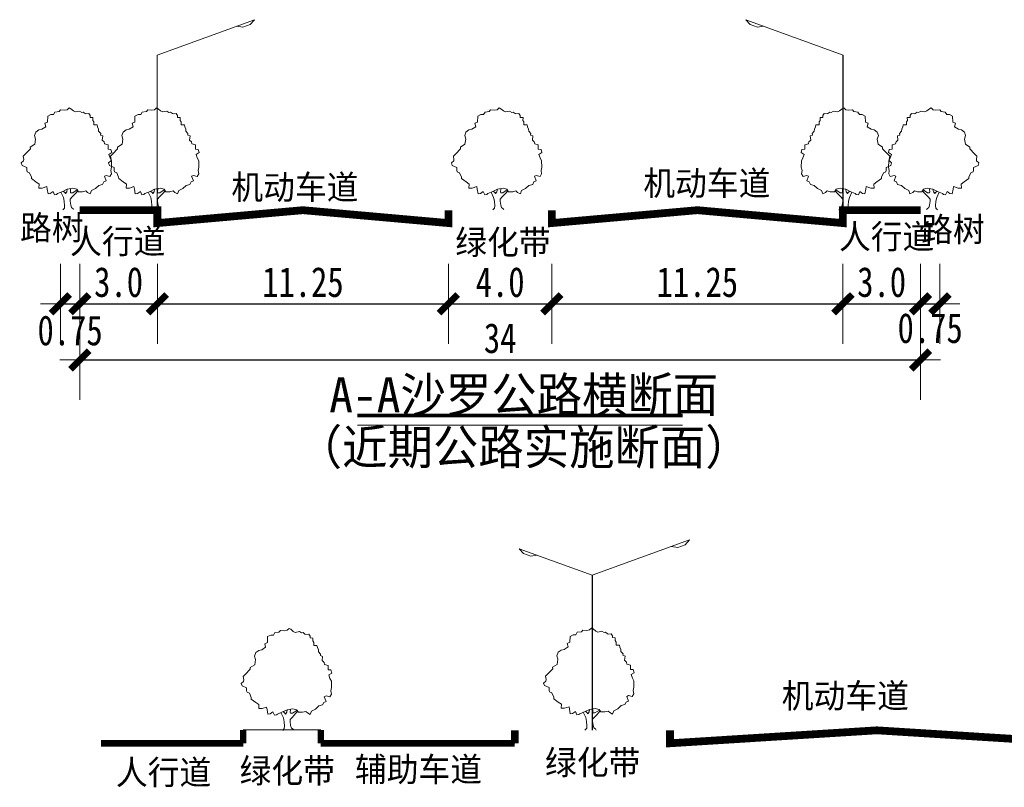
# Model space of a CAD drawing. Header units: millimetres. Extents: x 38389465 to 38395088, y 2473666 to 2480744.
# Tile 195 of 256: x 38390737 to 38390885, y 2479713 to 2479829. Entities that reach past the tile are written whole.
import ezdxf
from ezdxf.enums import TextEntityAlignment as Align

# ---------------------------------------------------------------- set-up
doc = ezdxf.new("R2010")
doc.units = ezdxf.units.MM
doc.header["$LTSCALE"] = 2
doc.layers.get('0').update_dxf_attribs({"linetype": 'CONTINUOUS', "lineweight": 9})
doc.layers.get('Defpoints').update_dxf_attribs({"linetype": 'CONTINUOUS', "lineweight": 9})
doc.layers.add('DM-横断面', color=7, linetype='CONTINUOUS', lineweight=9)
doc.layers.add('图例', color=3, linetype='CONTINUOUS')
doc.styles.add('DIMST', font='txt', dxfattribs={"width": 0.8})
doc.dimstyles.new('ISO-25', dxfattribs={"dimtxt": 3.5, "dimasz": 2.5, "dimexe": 1.25, "dimexo": 0.625, "dimtad": 1, "dimtxsty": 'Standard', "dimblk": 'ARCHTICK', "dimcen": 2.5, "dimadec": 0, "dimazin": 0, "dimtfac": 1, "dimtmove": 0, "dimatfit": 3, "dimfxl": 0, "dimarcsym": 0})

# ---------------------------------------------------------------- blocks, each defined once
blk = doc.blocks.new('路灯')
for p, q in [((-0.008, 5.999), (3.751, 7.367)), ((3.751, 7.367), (3.585, 7.179)), ((-2.827, 7.025), (-0.008, 5.999)), ((-2.662, 6.837), (-2.827, 7.025)), ((3.304, 7.076), (3.056, 7.114)), ((3.585, 7.179), (3.304, 7.076)), ((-2.38, 6.734), (-2.662, 6.837)), ((-2.133, 6.772), (-2.38, 6.734))]:
    blk.add_line(p, q)
at = {"const_width": 0.05}
blk.add_lwpolyline([(-0.008, 0), (-0.008, 5.999)], dxfattribs=at)
at = {"color": 0}
blk.add_lwpolyline([(-1.372, 2.884), (-1.325, 3.022), (-1.208, 3.102), (-1.09, 3.131), (-0.942, 3.23), (-0.974, 3.359), (-0.876, 3.408), (-0.866, 3.635), (-0.741, 3.695), (-0.642, 3.696), (-0.584, 3.795), (-0.427, 3.815), (-0.369, 3.875), (-0.22, 3.865), (-0.113, 3.885), (-0.035, 3.956), (0.027, 3.926), (0.126, 3.839), (0.205, 3.801), (0.362, 3.83), (0.449, 3.783), (0.508, 3.792), (0.579, 3.733), (0.607, 3.725), (0.725, 3.735), (0.776, 3.656), (0.777, 3.589), (0.883, 3.579), (0.876, 3.472), (0.915, 3.413), (0.916, 3.295), (1.043, 3.296), (1.063, 3.218), (1.095, 3.128), (1.104, 3.05), (1.183, 2.963), (1.175, 2.904), (1.262, 2.874), (1.244, 2.708), (1.315, 2.639), (1.335, 2.56), (1.473, 2.522), (1.474, 2.356), (1.581, 2.346), (1.613, 2.228), (1.495, 2.16), (1.544, 2.02), (1.604, 1.914), (1.606, 1.666), (1.579, 1.54), (1.599, 1.411), (1.541, 1.304), (1.392, 1.342), (1.325, 1.31), (1.394, 1.134), (1.307, 1.094), (1.257, 0.995), (1.112, 0.955), (0.983, 0.836), (0.827, 0.756), (0.78, 0.63), (0.67, 0.688), (0.611, 0.746), (0.485, 0.714), (0.327, 0.713), (0.256, 0.811), (0.11, 0.849), (-0.109, 0.808), (-0.285, 0.728), (-0.481, 0.639), (-0.52, 0.608), (-0.598, 0.599), (-0.658, 0.725), (-0.764, 0.645), (-0.854, 0.636), (-0.884, 0.813), (-0.904, 0.911), (-1.081, 0.851), (-1.21, 0.858), (-1.2, 1.007), (-1.318, 1.093), (-1.496, 1.221), (-1.497, 1.28), (-1.568, 1.445), (-1.656, 1.484), (-1.676, 1.543), (-1.676, 1.652), (-1.854, 1.729), (-1.886, 1.827), (-1.796, 1.907), (-1.788, 1.966), (-1.809, 2.095), (-1.72, 2.182), (-1.536, 2.372), (-1.537, 2.439), (-1.361, 2.55), (-1.331, 2.747)], close=True, dxfattribs=at)
for points in [[(-0.254, 0.728), (-0.206, 0.681), (-0.175, 0.642), (-0.128, 0.709), (-0.109, 0.808)], [(0.02, 0.809), (0.01, 0.711), (0.022, 0.671), (0.1, 0.672), (0.268, 0.783)], [(-0.29, 0), (-0.221, 0.08), (-0.21, 0.17), (-0.223, 0.346), (-0.252, 0.492), (-0.352, 0.699)], [(0.151, 0), (0.116, 0.054), (0.057, 0.102), (0.025, 0.2), (0.004, 0.348), (0.004, 0.427), (0.082, 0.515), (0.179, 0.614), (0.218, 0.664), (0.296, 0.752)]]:
    blk.add_lwpolyline(points, dxfattribs=at)
blk = doc.blocks.new('道路树')
at = {"color": 0}
blk.add_lwpolyline([(-1.372, 2.884), (-1.325, 3.022), (-1.208, 3.102), (-1.09, 3.131), (-0.942, 3.23), (-0.974, 3.359), (-0.876, 3.408), (-0.866, 3.635), (-0.741, 3.695), (-0.642, 3.696), (-0.584, 3.795), (-0.427, 3.815), (-0.369, 3.875), (-0.22, 3.865), (-0.113, 3.885), (-0.035, 3.956), (0.027, 3.926), (0.126, 3.839), (0.205, 3.801), (0.362, 3.83), (0.449, 3.783), (0.508, 3.792), (0.579, 3.733), (0.607, 3.725), (0.725, 3.735), (0.776, 3.656), (0.777, 3.589), (0.883, 3.579), (0.876, 3.472), (0.915, 3.413), (0.916, 3.295), (1.043, 3.296), (1.063, 3.218), (1.095, 3.128), (1.104, 3.05), (1.183, 2.963), (1.175, 2.904), (1.262, 2.874), (1.244, 2.708), (1.315, 2.639), (1.335, 2.56), (1.473, 2.522), (1.474, 2.356), (1.581, 2.346), (1.613, 2.228), (1.495, 2.16), (1.544, 2.02), (1.604, 1.914), (1.606, 1.666), (1.579, 1.54), (1.599, 1.411), (1.541, 1.304), (1.392, 1.342), (1.325, 1.31), (1.394, 1.134), (1.307, 1.094), (1.257, 0.995), (1.112, 0.955), (0.983, 0.836), (0.827, 0.756), (0.78, 0.63), (0.67, 0.688), (0.611, 0.746), (0.485, 0.714), (0.327, 0.713), (0.256, 0.811), (0.11, 0.849), (-0.109, 0.808), (-0.285, 0.728), (-0.481, 0.639), (-0.52, 0.608), (-0.598, 0.599), (-0.658, 0.725), (-0.764, 0.645), (-0.854, 0.636), (-0.884, 0.813), (-0.904, 0.911), (-1.081, 0.851), (-1.21, 0.858), (-1.2, 1.007), (-1.318, 1.093), (-1.496, 1.221), (-1.497, 1.28), (-1.568, 1.445), (-1.656, 1.484), (-1.676, 1.543), (-1.676, 1.652), (-1.854, 1.729), (-1.886, 1.827), (-1.796, 1.907), (-1.788, 1.966), (-1.809, 2.095), (-1.72, 2.182), (-1.536, 2.372), (-1.537, 2.439), (-1.361, 2.55), (-1.331, 2.747)], close=True, dxfattribs=at)
for points in [[(-0.254, 0.728), (-0.206, 0.681), (-0.175, 0.642), (-0.128, 0.709), (-0.109, 0.808)], [(0.02, 0.809), (0.01, 0.711), (0.022, 0.671), (0.1, 0.672), (0.268, 0.783)], [(-0.279, 0.012), (-0.221, 0.08), (-0.21, 0.17), (-0.223, 0.346), (-0.252, 0.492), (-0.352, 0.699)], [(0.136, 0.024), (0.116, 0.054), (0.057, 0.102), (0.025, 0.2), (0.004, 0.348), (0.004, 0.427), (0.082, 0.515), (0.179, 0.614), (0.218, 0.664), (0.296, 0.752)]]:
    blk.add_lwpolyline(points, dxfattribs=at)
blk = doc.blocks.new('A-A-1')
at = {"layer": 'DM-横断面'}
for p, q in [((422.81, 702.43), (434.47, 702.43)), ((434.47, 700.42), (463.63, 700.42))]:
    blk.add_line(p, q, dxfattribs=at)
blk.add_lwpolyline([(463.63, 702.37, 0, 0, 0), (463.63, 702.37, 1.17, 1.17, 0), (463.63, 702.37, 1.17, 1.17, 0), (463.63, 700.42, 1.17, 1.17, 0), (463.63, 700.42, 1.17, 1.17, 0), (463.63, 702.37, 0, 0, 0), (486.96, 702.37, 1.17, 1.17, 0), (486.96, 700.42, 1.17, 1.17, 0), (518.06, 702.37, 1.17, 1.17, 0), (549.17, 700.42, 1.17, 1.17, 0), (549.17, 702.37, 0, 0, 0), (564.72, 702.37, 1.17, 1.17, 0), (564.72, 700.42, 1.17, 1.17, 0), (595.82, 702.37, 1.17, 1.17, 0), (626.93, 700.42, 1.17, 1.17, 0), (626.93, 702.37, 0, 0, 0), (650.26, 702.37, 1.17, 1.17, 0), (650.26, 702.37, 1.17, 1.17, 0), (650.26, 702.37, 1.17, 1.17, 0), (650.26, 702.37, 1.17, 1.17, 0), (650.26, 702.37, 0, 0, 0), (650.26, 702.37, 0, 0, 0)], format="xyseb", dxfattribs=at)
at = {"layer": 'DM-横断面', "const_width": 0.972}
for points in [[(422.81, 700.42), (422.81, 702.43), (422.81, 702.43), (422.81, 702.43), (422.81, 702.43), (422.81, 702.43)], [(434.47, 700.42), (434.47, 702.43), (434.47, 702.43), (434.47, 702.43), (434.47, 702.43), (434.47, 702.43)], [(422.81, 700.42), (422.81, 700.42), (401.42, 700.42)], [(463.63, 700.42), (463.63, 700.42), (434.47, 700.42)]]:
    blk.add_lwpolyline(points, dxfattribs=at)
at = {"layer": 'DM-横断面'}
for name, p, xscale, yscale, zscale in [('路灯', (475.3, 702.37), 3.888000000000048, 3.888000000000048, 3.888000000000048), ('道路树', (429.85, 702.32), 3.888000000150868, 3.888000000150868, 3.888000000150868)]:
    blk.add_blockref(name, p, dxfattribs=dict(at, xscale=xscale, yscale=yscale, zscale=zscale))
for s, p in [('机动车道', (513.31, 707.56)), ('绿化带', (429.44, 696.3)), ('辅助车道', (449.16, 696.5)), ('绿化带', (475.34, 697.54)), ('人行道', (410.85, 696.05))]:
    blk.add_text(s, height=3.674, dxfattribs=at).set_placement(p, align=Align.MIDDLE_CENTER)
blk = doc.blocks.new('路灯1')
for p, q in [((-0.008, 5.999), (3.751, 7.367)), ((3.751, 7.367), (3.585, 7.179)), ((3.304, 7.076), (3.056, 7.114)), ((3.585, 7.179), (3.304, 7.076))]:
    blk.add_line(p, q)
at = {"const_width": 0.05}
blk.add_lwpolyline([(-0.008, 0), (-0.008, 5.999)], dxfattribs=at)
at = {"color": 0}
blk.add_lwpolyline([(-1.372, 2.884), (-1.325, 3.022), (-1.208, 3.102), (-1.09, 3.131), (-0.942, 3.23), (-0.974, 3.359), (-0.876, 3.408), (-0.866, 3.635), (-0.741, 3.695), (-0.642, 3.696), (-0.584, 3.795), (-0.427, 3.815), (-0.369, 3.875), (-0.22, 3.865), (-0.113, 3.885), (-0.035, 3.956), (0.027, 3.926), (0.126, 3.839), (0.205, 3.801), (0.362, 3.83), (0.449, 3.783), (0.508, 3.792), (0.579, 3.733), (0.607, 3.725), (0.725, 3.735), (0.776, 3.656), (0.777, 3.589), (0.883, 3.579), (0.876, 3.472), (0.915, 3.413), (0.916, 3.295), (1.043, 3.296), (1.063, 3.218), (1.095, 3.128), (1.104, 3.05), (1.183, 2.963), (1.175, 2.904), (1.262, 2.874), (1.244, 2.708), (1.315, 2.639), (1.335, 2.56), (1.473, 2.522), (1.474, 2.356), (1.581, 2.346), (1.613, 2.228), (1.495, 2.16), (1.544, 2.02), (1.604, 1.914), (1.606, 1.666), (1.579, 1.54), (1.599, 1.411), (1.541, 1.304), (1.392, 1.342), (1.325, 1.31), (1.394, 1.134), (1.307, 1.094), (1.257, 0.995), (1.112, 0.955), (0.983, 0.836), (0.827, 0.756), (0.78, 0.63), (0.67, 0.688), (0.611, 0.746), (0.485, 0.714), (0.327, 0.713), (0.256, 0.811), (0.11, 0.849), (-0.109, 0.808), (-0.285, 0.728), (-0.481, 0.639), (-0.52, 0.608), (-0.598, 0.599), (-0.658, 0.725), (-0.764, 0.645), (-0.854, 0.636), (-0.884, 0.813), (-0.904, 0.911), (-1.081, 0.851), (-1.21, 0.858), (-1.2, 1.007), (-1.318, 1.093), (-1.496, 1.221), (-1.497, 1.28), (-1.568, 1.445), (-1.656, 1.484), (-1.676, 1.543), (-1.676, 1.652), (-1.854, 1.729), (-1.886, 1.827), (-1.796, 1.907), (-1.788, 1.966), (-1.809, 2.095), (-1.72, 2.182), (-1.536, 2.372), (-1.537, 2.439), (-1.361, 2.55), (-1.331, 2.747)], close=True, dxfattribs=at)
for points in [[(-0.254, 0.728), (-0.206, 0.681), (-0.175, 0.642), (-0.128, 0.709), (-0.109, 0.808)], [(0.02, 0.809), (0.01, 0.711), (0.022, 0.671), (0.1, 0.672), (0.268, 0.783)], [(-0.29, 0), (-0.221, 0.08), (-0.21, 0.17), (-0.223, 0.346), (-0.252, 0.492), (-0.352, 0.699)], [(0.151, 0), (0.116, 0.054), (0.057, 0.102), (0.025, 0.2), (0.004, 0.348), (0.004, 0.427), (0.082, 0.515), (0.179, 0.614), (0.218, 0.664), (0.296, 0.752)]]:
    blk.add_lwpolyline(points, dxfattribs=at)
blk = doc.blocks.new('尺寸线1')
for p, q in [((0, 120), (0, -120)), ((-60, 0), (60, 0))]:
    blk.add_line(p, q)
at = {"const_width": 20}
blk.add_lwpolyline([(-28, -28), (28, 28)], dxfattribs=at)
blk = doc.blocks.new('*D84')
at = {"layer": 'Defpoints', "color": 0, "transparency": 16777216}
for p in [(475.64, 747.61), (478.56, 747.61), (478.56, 747.61)]:
    blk.add_point(p, dxfattribs=at)
at = {"layer": 'DM-横断面', "color": 0, "lineweight": -2, "transparency": 16777216}
blk.add_line((475.69, 747.61), (478.51, 747.61), dxfattribs=at)
at = {"layer": 'DM-横断面', "color": 0, "lineweight": -2, "transparency": 16777216, "xscale": 0.05, "yscale": 0.05, "zscale": 0.05, "rotation": 180}
blk.add_blockref('尺寸线1', (475.64, 747.61), dxfattribs=at)
at = {"layer": 'DM-横断面', "color": 0, "lineweight": -2, "transparency": 16777216, "xscale": 0.05, "yscale": 0.05, "zscale": 0.05}
blk.add_blockref('尺寸线1', (478.56, 747.61), dxfattribs=at)
at = {"layer": 'DM-横断面', "color": 0, "transparency": 16777216, "insert": (477.1, 743.59), "char_height": 4.5, "attachment_point": 5, "style": 'DIMST'}
blk.add_mtext('0.75', dxfattribs=at)
blk = doc.blocks.new('*D77')
at = {"layer": 'Defpoints', "color": 0, "transparency": 16777216}
for p in [(478.56, 747.61), (490.22, 747.61), (490.22, 747.61)]:
    blk.add_point(p, dxfattribs=at)
at = {"layer": 'DM-横断面', "color": 0, "lineweight": -2, "transparency": 16777216}
blk.add_line((478.61, 747.61), (490.17, 747.61), dxfattribs=at)
at = {"layer": 'DM-横断面', "color": 0, "lineweight": -2, "transparency": 16777216, "xscale": 0.05, "yscale": 0.05, "zscale": 0.05, "rotation": 180}
blk.add_blockref('尺寸线1', (478.56, 747.61), dxfattribs=at)
at = {"layer": 'DM-横断面', "color": 0, "lineweight": -2, "transparency": 16777216, "xscale": 0.05, "yscale": 0.05, "zscale": 0.05}
blk.add_blockref('尺寸线1', (490.22, 747.61), dxfattribs=at)
at = {"layer": 'DM-横断面', "color": 0, "transparency": 16777216, "insert": (484.39, 750.86), "char_height": 4.5, "attachment_point": 5, "style": 'DIMST'}
blk.add_mtext('3.0', dxfattribs=at)
blk = doc.blocks.new('*D78')
at = {"layer": 'Defpoints', "color": 0, "transparency": 16777216}
for p in [(490.22, 747.61), (533.96, 747.61), (533.96, 747.61)]:
    blk.add_point(p, dxfattribs=at)
at = {"layer": 'DM-横断面', "color": 0, "lineweight": -2, "transparency": 16777216}
blk.add_line((490.27, 747.61), (533.91, 747.61), dxfattribs=at)
at = {"layer": 'DM-横断面', "color": 0, "lineweight": -2, "transparency": 16777216, "xscale": 0.05, "yscale": 0.05, "zscale": 0.05, "rotation": 180}
blk.add_blockref('尺寸线1', (490.22, 747.61), dxfattribs=at)
at = {"layer": 'DM-横断面', "color": 0, "lineweight": -2, "transparency": 16777216, "xscale": 0.05, "yscale": 0.05, "zscale": 0.05}
blk.add_blockref('尺寸线1', (533.96, 747.61), dxfattribs=at)
at = {"layer": 'DM-横断面', "color": 0, "transparency": 16777216, "insert": (512.09, 750.86), "char_height": 4.5, "attachment_point": 5, "style": 'DIMST'}
blk.add_mtext('11.25', dxfattribs=at)
blk = doc.blocks.new('*D79')
at = {"layer": 'Defpoints', "color": 0, "transparency": 16777216}
for p in [(533.96, 747.61), (549.51, 747.61), (549.51, 747.61)]:
    blk.add_point(p, dxfattribs=at)
at = {"layer": 'DM-横断面', "color": 0, "lineweight": -2, "transparency": 16777216}
blk.add_line((534.01, 747.61), (549.46, 747.61), dxfattribs=at)
at = {"layer": 'DM-横断面', "color": 0, "lineweight": -2, "transparency": 16777216, "xscale": 0.05, "yscale": 0.05, "zscale": 0.05, "rotation": 180}
blk.add_blockref('尺寸线1', (533.96, 747.61), dxfattribs=at)
at = {"layer": 'DM-横断面', "color": 0, "lineweight": -2, "transparency": 16777216, "xscale": 0.05, "yscale": 0.05, "zscale": 0.05}
blk.add_blockref('尺寸线1', (549.51, 747.61), dxfattribs=at)
at = {"layer": 'DM-横断面', "color": 0, "transparency": 16777216, "insert": (541.74, 750.86), "char_height": 4.5, "attachment_point": 5, "style": 'DIMST'}
blk.add_mtext('4.0', dxfattribs=at)
blk = doc.blocks.new('*D80')
at = {"layer": 'Defpoints', "color": 0, "transparency": 16777216}
for p in [(549.51, 747.61), (593.25, 747.61), (593.25, 747.61)]:
    blk.add_point(p, dxfattribs=at)
at = {"layer": 'DM-横断面', "color": 0, "lineweight": -2, "transparency": 16777216}
blk.add_line((549.56, 747.61), (593.2, 747.61), dxfattribs=at)
at = {"layer": 'DM-横断面', "color": 0, "lineweight": -2, "transparency": 16777216, "xscale": 0.05, "yscale": 0.05, "zscale": 0.05, "rotation": 180}
blk.add_blockref('尺寸线1', (549.51, 747.61), dxfattribs=at)
at = {"layer": 'DM-横断面', "color": 0, "lineweight": -2, "transparency": 16777216, "xscale": 0.05, "yscale": 0.05, "zscale": 0.05}
blk.add_blockref('尺寸线1', (593.25, 747.61), dxfattribs=at)
at = {"layer": 'DM-横断面', "color": 0, "transparency": 16777216, "insert": (571.38, 750.86), "char_height": 4.5, "attachment_point": 5, "style": 'DIMST'}
blk.add_mtext('11.25', dxfattribs=at)
blk = doc.blocks.new('*D81')
at = {"layer": 'Defpoints', "color": 0, "transparency": 16777216}
for p in [(593.25, 747.61), (604.92, 747.61), (604.92, 747.61)]:
    blk.add_point(p, dxfattribs=at)
at = {"layer": 'DM-横断面', "color": 0, "lineweight": -2, "transparency": 16777216}
blk.add_line((593.3, 747.61), (604.87, 747.61), dxfattribs=at)
at = {"layer": 'DM-横断面', "color": 0, "lineweight": -2, "transparency": 16777216, "xscale": 0.05, "yscale": 0.05, "zscale": 0.05, "rotation": 180}
blk.add_blockref('尺寸线1', (593.25, 747.61), dxfattribs=at)
at = {"layer": 'DM-横断面', "color": 0, "lineweight": -2, "transparency": 16777216, "xscale": 0.05, "yscale": 0.05, "zscale": 0.05}
blk.add_blockref('尺寸线1', (604.92, 747.61), dxfattribs=at)
at = {"layer": 'DM-横断面', "color": 0, "transparency": 16777216, "insert": (599.08, 750.86), "char_height": 4.5, "attachment_point": 5, "style": 'DIMST'}
blk.add_mtext('3.0', dxfattribs=at)
blk = doc.blocks.new('*D82')
at = {"layer": 'Defpoints', "color": 0, "transparency": 16777216}
for p in [(604.92, 747.61), (607.83, 747.61), (607.83, 747.61)]:
    blk.add_point(p, dxfattribs=at)
at = {"layer": 'DM-横断面', "color": 0, "lineweight": -2, "transparency": 16777216}
blk.add_line((604.97, 747.61), (607.78, 747.61), dxfattribs=at)
at = {"layer": 'DM-横断面', "color": 0, "lineweight": -2, "transparency": 16777216, "xscale": 0.05, "yscale": 0.05, "zscale": 0.05, "rotation": 180}
blk.add_blockref('尺寸线1', (604.92, 747.61), dxfattribs=at)
at = {"layer": 'DM-横断面', "color": 0, "lineweight": -2, "transparency": 16777216, "xscale": 0.05, "yscale": 0.05, "zscale": 0.05}
blk.add_blockref('尺寸线1', (607.83, 747.61), dxfattribs=at)
at = {"layer": 'DM-横断面', "color": 0, "transparency": 16777216, "insert": (606.37, 743.94), "char_height": 4.5, "attachment_point": 5, "style": 'DIMST'}
blk.add_mtext('0.75', dxfattribs=at)
blk = doc.blocks.new('*D83')
at = {"layer": 'Defpoints', "color": 0, "transparency": 16777216}
for p in [(478.56, 739.17), (604.92, 739.17), (604.92, 739.17)]:
    blk.add_point(p, dxfattribs=at)
at = {"layer": 'DM-横断面', "color": 0, "lineweight": -2, "transparency": 16777216}
blk.add_line((478.61, 739.17), (604.87, 739.17), dxfattribs=at)
at = {"layer": 'DM-横断面', "color": 0, "lineweight": -2, "transparency": 16777216, "xscale": 0.05, "yscale": 0.05, "zscale": 0.05, "rotation": 180}
blk.add_blockref('尺寸线1', (478.56, 739.17), dxfattribs=at)
at = {"layer": 'DM-横断面', "color": 0, "lineweight": -2, "transparency": 16777216, "xscale": 0.05, "yscale": 0.05, "zscale": 0.05}
blk.add_blockref('尺寸线1', (604.92, 739.17), dxfattribs=at)
at = {"layer": 'DM-横断面', "color": 0, "transparency": 16777216, "insert": (541.74, 742.42), "char_height": 4.5, "attachment_point": 5, "style": 'DIMST'}
blk.add_mtext('34', dxfattribs=at)
blk = doc.blocks.new('A-A-2')
at = {"layer": 'DM-横断面', "linetype": 'Continuous'}
blk.add_line((520.29, 729.35), (569.15, 729.35), dxfattribs=at)
blk.add_lwpolyline([(475.64, 761.69, 0, 0, 0), (478.56, 761.69, 1.17, 1.17, 0), (490.22, 761.69, 1.17, 1.17, 0), (490.22, 759.75, 1.17, 1.17, 0), (512.09, 761.69, 1.17, 1.17, 0), (533.96, 759.75, 1.17, 1.17, 0), (533.96, 761.69, 0, 0, 0), (549.51, 761.69, 1.17, 1.17, 0), (549.51, 759.75, 1.17, 1.17, 0), (571.38, 761.69, 1.17, 1.17, 0), (593.25, 759.75, 1.17, 1.17, 0), (593.25, 761.69, 1.17, 1.17, 0), (604.92, 761.69, 0, 0, 0), (607.83, 761.69, 0, 0, 0)], format="xyseb", dxfattribs=at)
at = {"layer": 'DM-横断面', "linetype": 'Continuous', "const_width": 0.525, "flags": 128}
blk.add_lwpolyline([(520.29, 730.82), (569.15, 730.82)], dxfattribs=at)
at = {"layer": 'DM-横断面', "linetype": 'Continuous'}
for name, p, xscale, yscale, zscale in [('路灯1', (490.22, 761.69), 3.888000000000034, 3.888000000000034, 3.888000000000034), ('路灯1', (593.25, 761.69), -3.888000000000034, 3.887999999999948, 3.888000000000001), ('道路树', (477.1, 761.69), 3.888000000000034, 3.888000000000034, 3.888000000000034), ('道路树', (541.74, 761.69), 3.888000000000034, 3.888000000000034, 3.888000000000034), ('道路树', (606.37, 761.69), -3.888000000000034, 3.887999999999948, 3.888000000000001)]:
    blk.add_blockref(name, p, dxfattribs=dict(at, xscale=xscale, yscale=yscale, zscale=zscale))
at = {"layer": 'DM-横断面'}
for s, height, p in [('机动车道', 3.674, (572.81, 765.74)), ('机动车道', 3.674, (510.89, 765.14)), ('路树', 3.674, (474.35, 759.05)), ('路树', 3.674, (609.79, 758.8)), ('人行道', 3.674, (484.26, 756.99)), ('绿化带', 3.674, (542.16, 756.87)), ('人行道', 3.674, (599.83, 757.72)), ('A-A沙罗公路横断面', 5.249, (545.28, 733.94)), ('（近期公路实施断面）', 5.249, (545.28, 726.07))]:
    blk.add_text(s, height=height, dxfattribs=at).set_placement(p, align=Align.MIDDLE_CENTER)
for base, p1, p2, text, picture, middle in [((478.56, 747.61), (475.64, 747.61), (478.56, 747.61), '0.75', '*D84', (477.1, 743.59)), ((490.22, 747.61), (478.56, 747.61), (490.22, 747.61), '3.0', '*D77', (484.39, 750.86)), ((533.96, 747.61), (490.22, 747.61), (533.96, 747.61), '11.25', '*D78', (512.09, 750.86)), ((549.51, 747.61), (533.96, 747.61), (549.51, 747.61), '4.0', '*D79', (541.74, 750.86)), ((593.25, 747.61), (549.51, 747.61), (593.25, 747.61), '11.25', '*D80', (571.38, 750.86)), ((604.92, 747.61), (593.25, 747.61), (604.92, 747.61), '3.0', '*D81', (599.08, 750.86)), ((607.83, 747.61), (604.92, 747.61), (607.83, 747.61), '0.75', '*D82', (606.37, 743.94)), ((604.92, 739.17), (478.56, 739.17), (604.92, 739.17), '34', '*D83', (541.74, 742.42))]:
    dim = blk.add_linear_dim(base=base, p1=p1, p2=p2, text=text, dimstyle='ISO-25', override={"dimtxt": 4.5, "dimasz": 0.05, "dimexe": 0, "dimexo": 0, "dimgap": 1, "dimdec": 1, "dimdsep": 46, "dimtxsty": 'DIMST', "dimblk": '尺寸线1', "dimcen": 0, "dimdle": 1, "dimtix": 1, "dimtmove": 2}, dxfattribs=at)
    dim.commit()
    dim.dimension.update_dxf_attribs({"geometry": picture, "text_midpoint": middle, "dimtype": 128})

msp = doc.modelspace()

# ---------------------------------------------------------------- block references
at = {"layer": '图例'}
for name, p in [('A-A-2', (38390267.288, 2479038.557)), ('A-A-1', (38390347.593, 2479019.667))]:
    msp.add_blockref(name, p, dxfattribs=at)

doc.saveas('drawing.dxf')
